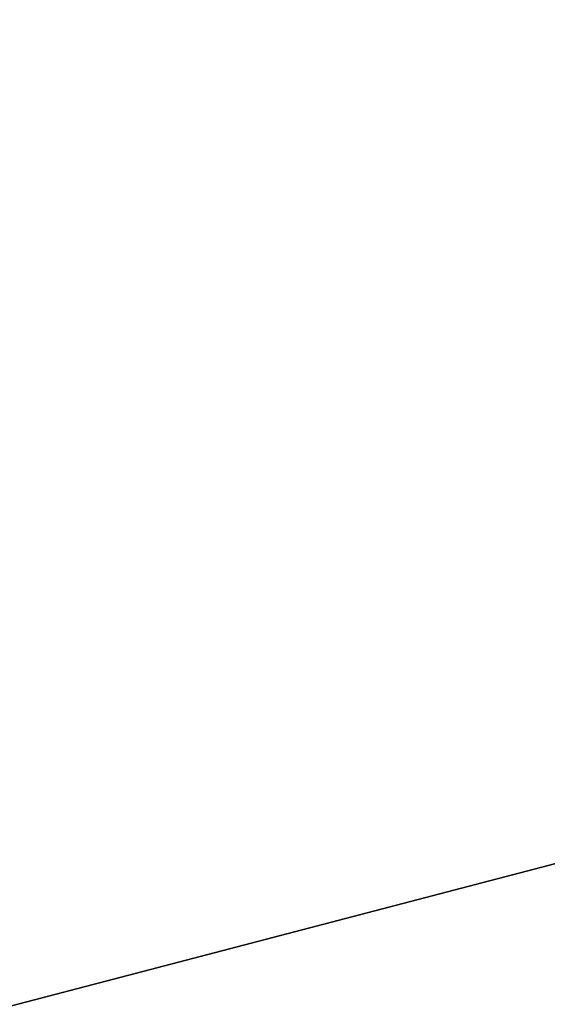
# Model space of a CAD drawing. Header units: millimetres. Extents: x -83 to 676, y -83 to 676.
# Tile 195 of 256: x 523.9368 to 523.9533, y 157.1103 to 157.141. Entities that reach past the tile are written whole.
import ezdxf

# ---------------------------------------------------------------- set-up
doc = ezdxf.new("R2010")
doc.units = ezdxf.units.MM
doc.header["$MEASUREMENT"] = 0
doc.layers.add('IGES level 0', color=7, linetype='Continuous', true_color=0xff7878)

msp = doc.modelspace()

# ---------------------------------------------------------------- linework, layer by layer
at = {"layer": 'IGES level 0', "color": 171, "true_color": 0x6666ff}
for p, q in [((526.048564, 157.662353, 76.7), (523.718031, 157.053173, 76.7)), ((526.048564, 157.662353, 77.2), (523.752622, 157.062215, 77.2)), ((526.048564, 157.662353, 76.2), (523.752622, 157.062215, 76.2)), ((526.048564, 157.662353, 76.2), (523.752622, 157.062215, 76.2)), ((523.752622, 157.062215, 77.2), (526.048564, 157.662353, 77.2))]:
    msp.add_line(p, q, dxfattribs=at)

doc.saveas('drawing.dxf')
